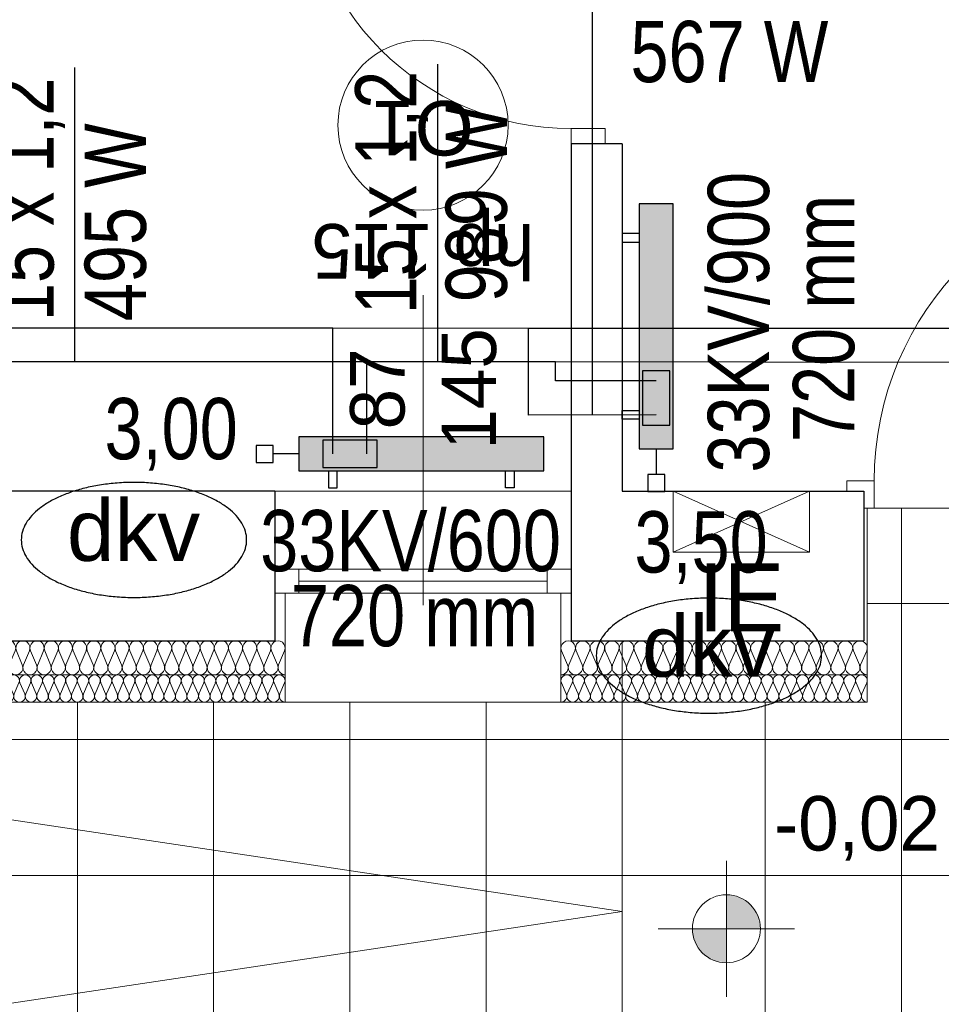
# Model space of a CAD drawing. Extents: x -440864 to -355682, y 13652 to 155872.
# Tile 9 of 179: x -426995 to -424288, y 21845 to 24737. Entities that reach past the tile are written whole.
import ezdxf
from ezdxf.lldxf.tags import DXFTag

# ---------------------------------------------------------------- set-up
doc = ezdxf.new("R2010")
doc.units = 0
doc.header["$MEASUREMENT"] = 0
for name, color, linetype in [('#podkład', 252, 'Continuous'), ('Arch ocieplenie', 252, 'Continuous'), ('Inwent Izolacje', 252, 'Continuous'), ('INWENT RZĘDNE', 252, 'Continuous'), ('IS_Armatura_podłączeniowa_grz._dolnozas.', 7, 'SOLID'), ('IS_Armatura_Therm', 7, 'SOLID'), ('IS_Grafika', 7, 'SOLID'), ('IS_Grzejniki_Plan_rzut', 7, 'SOLID'), ('IS_Opisy_działek_Therm', 7, 'SOLID'), ('IS_Powrót', 5, 'DASH'), ('IS_Text_Armatury_Therm', 7, 'Continuous'), ('IS_Text_Odbiornikow_Therm', 7, 'Continuous'), ('IS_Zasilanie', 1, 'SOLID')]:
    doc.layers.add(name, color=color, linetype=linetype)
for name, color, linetype, lineweight in [('Arch drzwi_Nr_Pióra__10', 252, 'Continuous', 18), ('Arch ocieplenie_Nr_Pióra__9', 252, 'Continuous', 13), ('Arch opisy okien_Nr_Pióra__9', 252, 'Continuous', 13), ('Arch opisy_Nr_Pióra__9', 252, 'Continuous', 13), ('Arch wykończenie_Nr_Pióra__3', 252, 'Continuous', 18), ('Arch wykończenie_Nr_Pióra__81', 252, 'Continuous', 9), ('INSTALACJA IE_Nr_Pióra__88', 252, 'Continuous', 20), ('Inwent Izolacje_Nr_Pióra__2', 252, 'Continuous', 13), ('INWENT OPISY_Nr_Pióra__88', 252, 'Continuous', 20), ('INWENT RZĘDNE_Nr_Pióra__21', 252, 'Continuous', 9), ('INWENT. DRZWI_Nr_Pióra__5', 252, 'Continuous', 13), ('INWENT. OKNA_Nr_Pióra__21', 252, 'Continuous', 9), ('INWENT. OKNA_Nr_Pióra__5', 252, 'Continuous', 13), ('INWENT.ŚCIANY_Nr_Pióra__1', 252, 'Continuous', 25), ('INWENT.ŚCIANY_Nr_Pióra__2', 252, 'Continuous', 13), ('INWENT.ŚCIANY_Nr_Pióra__21', 252, 'Continuous', 9), ('Istniejące schody_Nr_Pióra__5', 252, 'Continuous', 13)]:
    doc.layers.add(name, color=color, linetype=linetype, lineweight=lineweight)
doc.styles.add('GENERATED_STYLE_10', font='arial.ttf')
doc.styles.add('GENERATED_STYLE_2', font='txt')
doc.styles.add('GENERATED_STYLE_5', font='txt')
doc.styles.get("Standard").update_dxf_attribs({"font": 'arial.ttf', "width": 0.8, "bigfont": 'BIGFONT.SHX'})
tags = doc.linetypes.add('DASH', pattern=[15, 10, -5]).pattern_tags.tags
tags[6:7] = [DXFTag(74, 4), DXFTag(75, 0), DXFTag(340, '0'), DXFTag(46, 0.0), DXFTag(50, 0.0), DXFTag(44, 0.0), DXFTag(45, 0.0)]
tags[4:5] = [DXFTag(74, 4), DXFTag(75, 0), DXFTag(340, '0'), DXFTag(46, 0.0), DXFTag(50, 0.0), DXFTag(44, 0.0), DXFTag(45, 0.0)]
tags = doc.linetypes.add('SOLID', pattern=[10, 10, 0]).pattern_tags.tags
tags[6:7] = [DXFTag(74, 4), DXFTag(75, 0), DXFTag(340, '0'), DXFTag(46, 0.0), DXFTag(50, 0.0), DXFTag(44, 0.0), DXFTag(45, 0.0)]
tags[4:5] = [DXFTag(74, 4), DXFTag(75, 0), DXFTag(340, '0'), DXFTag(46, 0.0), DXFTag(50, 0.0), DXFTag(44, 0.0), DXFTag(45, 0.0)]

# ---------------------------------------------------------------- blocks, each defined once
blk = doc.blocks.new('Izolacja cieplna 14_8', base_point=(-425404.9, 22732.6))
at = {"layer": 'Arch ocieplenie_Nr_Pióra__9', "linetype": 'Continuous'}
for p, q in [((-425403.5, 22788.8), (-425389.1, 22756.5)), ((-425386.2, 22756.5), (-425371.8, 22788.8)), ((-425368.9, 22788.8), (-425354.5, 22756.5)), ((-425351.6, 22756.5), (-425337.2, 22788.8)), ((-425334.3, 22788.8), (-425319.9, 22756.5)), ((-425317, 22756.5), (-425302.6, 22788.8)), ((-425299.6, 22788.8), (-425285.2, 22756.5)), ((-425282.3, 22756.5), (-425267.9, 22788.8)), ((-425265, 22788.8), (-425250.6, 22756.5)), ((-425247.7, 22756.5), (-425233.3, 22788.8)), ((-425230.4, 22788.8), (-425216, 22756.5)), ((-425213.1, 22756.5), (-425198.7, 22788.8)), ((-425195.8, 22788.8), (-425181.4, 22756.5)), ((-425178.5, 22756.5), (-425164.1, 22788.8)), ((-425161.2, 22788.8), (-425146.8, 22756.5)), ((-425143.9, 22756.5), (-425129.5, 22788.8)), ((-425126.6, 22788.8), (-425112.2, 22756.5)), ((-425109.3, 22756.5), (-425094.9, 22788.8)), ((-425092, 22788.8), (-425077.6, 22756.5)), ((-425074.6, 22756.5), (-425060.2, 22788.8)), ((-425057.3, 22788.8), (-425042.9, 22756.5)), ((-425040, 22756.5), (-425025.6, 22788.8)), ((-425022.7, 22788.8), (-425008.3, 22756.5)), ((-425005.4, 22756.5), (-424991, 22788.8)), ((-424988.1, 22788.8), (-424973.7, 22756.5)), ((-424970.8, 22756.5), (-424956.4, 22788.8)), ((-424953.5, 22788.8), (-424939.1, 22756.5)), ((-424936.2, 22756.5), (-424921.8, 22788.8)), ((-424918.9, 22788.8), (-424904.5, 22756.5)), ((-424901.6, 22756.5), (-424887.2, 22788.8)), ((-424884.3, 22788.8), (-424869.9, 22756.5)), ((-424867, 22756.5), (-424852.6, 22788.8)), ((-424849.6, 22788.8), (-424835.2, 22756.5)), ((-424832.3, 22756.5), (-424817.9, 22788.8)), ((-424815, 22788.8), (-424800.6, 22756.5)), ((-424797.7, 22756.5), (-424783.3, 22788.8)), ((-424780.4, 22788.8), (-424766, 22756.5)), ((-424763.1, 22756.5), (-424748.7, 22788.8)), ((-424745.8, 22788.8), (-424731.4, 22756.5)), ((-424728.5, 22756.5), (-424714.1, 22788.8)), ((-424711.2, 22788.8), (-424696.8, 22756.5)), ((-424693.9, 22756.5), (-424679.5, 22788.8)), ((-424676.6, 22788.8), (-424662.2, 22756.5)), ((-424659.3, 22756.5), (-424644.9, 22788.8)), ((-424642, 22788.8), (-424627.6, 22756.5)), ((-424624.6, 22756.5), (-424610.2, 22788.8)), ((-424607.3, 22788.8), (-424592.9, 22756.5)), ((-424590, 22756.5), (-424575.6, 22788.8)), ((-424572.7, 22788.8), (-424558.3, 22756.5)), ((-424555.4, 22756.5), (-424541, 22788.8)), ((-424538.1, 22788.8), (-424523.7, 22756.5)), ((-424520.8, 22756.5), (-424506.4, 22788.8))]:
    blk.add_line(p, q, dxfattribs=at)
for centre, start_param, end_param in [((-425387.6, 22795.6), 5.870392, 9.837571), ((-425353, 22795.6), 5.870392, 9.837571), ((-425318.4, 22795.6), 5.870392, 9.837571), ((-425283.8, 22795.6), 5.870392, 9.837571), ((-425249.2, 22795.6), 5.870392, 9.837571), ((-425214.6, 22795.6), 5.870392, 9.837571), ((-425179.9, 22795.6), 5.870392, 9.837571), ((-425145.3, 22795.6), 5.870392, 9.837571), ((-425110.7, 22795.6), 5.870392, 9.837571), ((-425076.1, 22795.6), 5.870392, 9.837571), ((-425041.5, 22795.6), 5.870392, 9.837571), ((-425006.9, 22795.6), 5.870392, 9.837571), ((-424972.3, 22795.6), 5.870392, 9.837571), ((-424937.6, 22795.6), 5.870392, 9.837571), ((-424903, 22795.6), 5.870392, 9.837571), ((-424868.4, 22795.6), 5.870392, 9.837571), ((-424833.8, 22795.6), 5.870392, 9.837571), ((-424799.2, 22795.6), 5.870392, 9.837571), ((-424764.6, 22795.6), 5.870392, 9.837571), ((-424729.9, 22795.6), 5.870392, 9.837571), ((-424695.3, 22795.6), 5.870392, 9.837571), ((-424660.7, 22795.6), 5.870392, 9.837571), ((-424626.1, 22795.6), 5.870392, 9.837571), ((-424591.5, 22795.6), 5.870392, 9.837571), ((-424556.9, 22795.6), 5.870392, 9.837571), ((-424522.3, 22795.6), 5.870392, 9.837571), ((-425404.9, 22749.6), 4.712389, 6.695979), ((-425370.3, 22749.6), 2.7288, 6.695979), ((-425335.7, 22749.6), 2.7288, 6.695979), ((-425301.1, 22749.6), 2.7288, 6.695979), ((-425266.5, 22749.6), 2.7288, 6.695979), ((-425231.9, 22749.6), 2.7288, 6.695979), ((-425197.3, 22749.6), 2.7288, 6.695979), ((-425162.6, 22749.6), 2.7288, 6.695979), ((-425128, 22749.6), 2.7288, 6.695979), ((-425093.4, 22749.6), 2.7288, 6.695979), ((-425058.8, 22749.6), 2.7288, 6.695979), ((-425024.2, 22749.6), 2.7288, 6.695979), ((-424989.6, 22749.6), 2.7288, 6.695979), ((-424954.9, 22749.6), 2.7288, 6.695979), ((-424920.3, 22749.6), 2.7288, 6.695979), ((-424885.7, 22749.6), 2.7288, 6.695979), ((-424851.1, 22749.6), 2.7288, 6.695979), ((-424816.5, 22749.6), 2.7288, 6.695979), ((-424781.9, 22749.6), 2.7288, 6.695979), ((-424747.3, 22749.6), 2.7288, 6.695979), ((-424712.6, 22749.6), 2.7288, 6.695979), ((-424678, 22749.6), 2.7288, 6.695979), ((-424643.4, 22749.6), 2.7288, 6.695979), ((-424608.8, 22749.6), 2.7288, 6.695979), ((-424574.2, 22749.6), 2.7288, 6.695979), ((-424539.6, 22749.6), 2.7288, 6.695979), ((-424504.9, 22749.6), 2.7288, 4.712389)]:
    blk.add_ellipse(centre, major_axis=(17.3, 0), ratio=0.983056, start_param=start_param, end_param=end_param, dxfattribs=at)
blk = doc.blocks.new('Izolacja cieplna 14_9', base_point=(-427130.9, 22732.6))
at = {"layer": 'Arch ocieplenie_Nr_Pióra__9', "linetype": 'Continuous'}
for p, q in [((-427129.5, 22788.8), (-427115.4, 22756.5)), ((-427112.6, 22756.5), (-427098.4, 22788.8)), ((-427095.6, 22788.8), (-427081.5, 22756.5)), ((-427078.6, 22756.5), (-427064.5, 22788.8)), ((-427061.7, 22788.8), (-427047.6, 22756.5)), ((-427044.7, 22756.5), (-427030.6, 22788.8)), ((-427027.7, 22788.8), (-427013.6, 22756.5)), ((-427010.8, 22756.5), (-426996.7, 22788.8)), ((-426993.8, 22788.8), (-426979.7, 22756.5)), ((-426976.9, 22756.5), (-426962.7, 22788.8)), ((-426959.9, 22788.8), (-426945.8, 22756.5)), ((-426942.9, 22756.5), (-426928.8, 22788.8)), ((-426926, 22788.8), (-426911.9, 22756.5)), ((-426909, 22756.5), (-426894.9, 22788.8)), ((-426892, 22788.8), (-426877.9, 22756.5)), ((-426875.1, 22756.5), (-426861, 22788.8)), ((-426858.1, 22788.8), (-426844, 22756.5)), ((-426841.2, 22756.5), (-426827, 22788.8)), ((-426824.2, 22788.8), (-426810.1, 22756.5)), ((-426807.2, 22756.5), (-426793.1, 22788.8)), ((-426790.3, 22788.8), (-426776.1, 22756.5)), ((-426773.3, 22756.5), (-426759.2, 22788.8)), ((-426756.3, 22788.8), (-426742.2, 22756.5)), ((-426739.4, 22756.5), (-426725.3, 22788.8)), ((-426722.4, 22788.8), (-426708.3, 22756.5)), ((-426705.4, 22756.5), (-426691.3, 22788.8)), ((-426688.5, 22788.8), (-426674.4, 22756.5)), ((-426671.5, 22756.5), (-426657.4, 22788.8)), ((-426654.6, 22788.8), (-426640.4, 22756.5)), ((-426637.6, 22756.5), (-426623.5, 22788.8)), ((-426620.6, 22788.8), (-426606.5, 22756.5)), ((-426603.7, 22756.5), (-426589.6, 22788.8)), ((-426586.7, 22788.8), (-426572.6, 22756.5)), ((-426569.7, 22756.5), (-426555.6, 22788.8)), ((-426552.8, 22788.8), (-426538.7, 22756.5)), ((-426535.8, 22756.5), (-426521.7, 22788.8)), ((-426518.9, 22788.8), (-426504.7, 22756.5)), ((-426501.9, 22756.5), (-426487.8, 22788.8)), ((-426484.9, 22788.8), (-426470.8, 22756.5)), ((-426468, 22756.5), (-426453.9, 22788.8)), ((-426451, 22788.8), (-426436.9, 22756.5)), ((-426434, 22756.5), (-426419.9, 22788.8)), ((-426417.1, 22788.8), (-426403, 22756.5)), ((-426400.1, 22756.5), (-426386, 22788.8)), ((-426383.2, 22788.8), (-426369, 22756.5)), ((-426366.2, 22756.5), (-426352.1, 22788.8)), ((-426349.2, 22788.8), (-426335.1, 22756.5)), ((-426332.3, 22756.5), (-426318.1, 22788.8)), ((-426315.3, 22788.8), (-426301.2, 22756.5)), ((-426298.3, 22756.5), (-426284.2, 22788.8)), ((-426281.4, 22788.8), (-426267.3, 22756.5)), ((-426264.4, 22756.5), (-426250.3, 22788.8)), ((-426247.4, 22788.8), (-426233.3, 22756.5)), ((-426230.5, 22756.5), (-426216.4, 22788.8))]:
    blk.add_line(p, q, dxfattribs=at)
for centre, start_param, end_param in [((-427114, 22795.6), 4.299595, 8.266775), ((-427080.1, 22795.6), 4.299595, 8.266775), ((-427046.1, 22795.6), 4.299595, 8.266775), ((-427012.2, 22795.6), 4.299595, 8.266775), ((-426978.3, 22795.6), 4.299595, 8.266775), ((-426944.4, 22795.6), 4.299595, 8.266775), ((-426910.4, 22795.6), 4.299595, 8.266775), ((-426876.5, 22795.6), 4.299595, 8.266775), ((-426842.6, 22795.6), 4.299595, 8.266775), ((-426808.7, 22795.6), 4.299595, 8.266775), ((-426774.7, 22795.6), 4.299595, 8.266775), ((-426740.8, 22795.6), 4.299595, 8.266775), ((-426706.9, 22795.6), 4.299595, 8.266775), ((-426672.9, 22795.6), 4.299595, 8.266775), ((-426639, 22795.6), 4.299595, 8.266775), ((-426605.1, 22795.6), 4.299595, 8.266775), ((-426571.2, 22795.6), 4.299595, 8.266775), ((-426537.2, 22795.6), 4.299595, 8.266775), ((-426503.3, 22795.6), 4.299595, 8.266775), ((-426469.4, 22795.6), 4.299595, 8.266775), ((-426435.5, 22795.6), 4.299595, 8.266775), ((-426401.5, 22795.6), 4.299595, 8.266775), ((-426367.6, 22795.6), 4.299595, 8.266775), ((-426333.7, 22795.6), 4.299595, 8.266775), ((-426299.8, 22795.6), 4.299595, 8.266775), ((-426265.8, 22795.6), 4.299595, 8.266775), ((-426231.9, 22795.6), 4.299595, 8.266775), ((-427130.9, 22749.6), 3.141593, 5.125182), ((-427097, 22749.6), 1.158004, 5.125183), ((-427063.1, 22749.6), 1.158004, 5.125183), ((-427029.2, 22749.6), 1.158004, 5.125183), ((-426995.2, 22749.6), 1.158004, 5.125183), ((-426961.3, 22749.6), 1.158004, 5.125183), ((-426927.4, 22749.6), 1.158004, 5.125183), ((-426893.5, 22749.6), 1.158004, 5.125183), ((-426859.5, 22749.6), 1.158004, 5.125183), ((-426825.6, 22749.6), 1.158004, 5.125183), ((-426791.7, 22749.6), 1.158004, 5.125183), ((-426757.8, 22749.6), 1.158004, 5.125183), ((-426723.8, 22749.6), 1.158004, 5.125183), ((-426689.9, 22749.6), 1.158004, 5.125183), ((-426656, 22749.6), 1.158004, 5.125183), ((-426622.1, 22749.6), 1.158004, 5.125183), ((-426588.1, 22749.6), 1.158004, 5.125183), ((-426554.2, 22749.6), 1.158004, 5.125183), ((-426520.3, 22749.6), 1.158004, 5.125183), ((-426486.4, 22749.6), 1.158004, 5.125183), ((-426452.4, 22749.6), 1.158004, 5.125183), ((-426418.5, 22749.6), 1.158004, 5.125183), ((-426384.6, 22749.6), 1.158004, 5.125183), ((-426350.7, 22749.6), 1.158004, 5.125183), ((-426316.7, 22749.6), 1.158004, 5.125183), ((-426282.8, 22749.6), 1.158004, 5.125183), ((-426248.9, 22749.6), 1.158004, 5.125183), ((-426214.9, 22749.6), 1.158004, 3.141593)]:
    blk.add_ellipse(centre, major_axis=(0, 17), ratio=0.996975, start_param=start_param, end_param=end_param, dxfattribs=at)
blk = doc.blocks.new('Izolacja cieplna 14_256', base_point=(-427130.9, 22812.6))
at = {"layer": 'Inwent Izolacje_Nr_Pióra__2', "linetype": 'Continuous'}
for p, q in [((-427129.2, 22882.8), (-427111.9, 22842.4)), ((-427108.4, 22842.4), (-427091.1, 22882.8)), ((-427087.6, 22882.8), (-427070.2, 22842.4)), ((-427066.7, 22842.4), (-427049.4, 22882.8)), ((-427045.9, 22882.8), (-427028.6, 22842.4)), ((-427025.1, 22842.4), (-427007.8, 22882.8)), ((-427004.3, 22882.8), (-426987, 22842.4)), ((-426983.5, 22842.4), (-426966.2, 22882.8)), ((-426962.7, 22882.8), (-426945.3, 22842.4)), ((-426941.8, 22842.4), (-426924.5, 22882.8)), ((-426921, 22882.8), (-426903.7, 22842.4)), ((-426900.2, 22842.4), (-426882.9, 22882.8)), ((-426879.4, 22882.8), (-426862.1, 22842.4)), ((-426858.6, 22842.4), (-426841.2, 22882.8)), ((-426837.7, 22882.8), (-426820.4, 22842.4)), ((-426816.9, 22842.4), (-426799.6, 22882.8)), ((-426796.1, 22882.8), (-426778.8, 22842.4)), ((-426775.3, 22842.4), (-426758, 22882.8)), ((-426754.5, 22882.8), (-426737.2, 22842.4)), ((-426733.7, 22842.4), (-426716.3, 22882.8)), ((-426712.8, 22882.8), (-426695.5, 22842.4)), ((-426692, 22842.4), (-426674.7, 22882.8)), ((-426671.2, 22882.8), (-426653.9, 22842.4)), ((-426650.4, 22842.4), (-426633.1, 22882.8)), ((-426629.6, 22882.8), (-426612.2, 22842.4)), ((-426608.7, 22842.4), (-426591.4, 22882.8)), ((-426587.9, 22882.8), (-426570.6, 22842.4)), ((-426567.1, 22842.4), (-426549.8, 22882.8)), ((-426546.3, 22882.8), (-426529, 22842.4)), ((-426525.5, 22842.4), (-426508.2, 22882.8)), ((-426504.7, 22882.8), (-426487.3, 22842.4)), ((-426483.8, 22842.4), (-426466.5, 22882.8)), ((-426463, 22882.8), (-426445.7, 22842.4)), ((-426442.2, 22842.4), (-426424.9, 22882.8)), ((-426421.4, 22882.8), (-426404.1, 22842.4)), ((-426400.6, 22842.4), (-426383.2, 22882.8)), ((-426379.7, 22882.8), (-426362.4, 22842.4)), ((-426358.9, 22842.4), (-426341.6, 22882.8)), ((-426338.1, 22882.8), (-426320.8, 22842.4)), ((-426317.3, 22842.4), (-426300, 22882.8)), ((-426296.5, 22882.8), (-426279.2, 22842.4)), ((-426275.7, 22842.4), (-426258.3, 22882.8)), ((-426254.8, 22882.8), (-426237.5, 22842.4)), ((-426234, 22842.4), (-426216.7, 22882.8))]:
    blk.add_line(p, q, dxfattribs=at)
for centre, start_param, end_param in [((-427110.1, 22891.3), 4.299595, 8.266775), ((-427068.5, 22891.3), 4.299595, 8.266775), ((-427026.9, 22891.3), 4.299595, 8.266775), ((-426985.2, 22891.3), 4.299595, 8.266775), ((-426943.6, 22891.3), 4.299595, 8.266775), ((-426901.9, 22891.3), 4.299595, 8.266775), ((-426860.3, 22891.3), 4.299595, 8.266775), ((-426818.7, 22891.3), 4.299595, 8.266775), ((-426777, 22891.3), 4.299595, 8.266775), ((-426735.4, 22891.3), 4.299595, 8.266775), ((-426693.8, 22891.3), 4.299595, 8.266775), ((-426652.1, 22891.3), 4.299595, 8.266775), ((-426610.5, 22891.3), 4.299595, 8.266775), ((-426568.9, 22891.3), 4.299595, 8.266775), ((-426527.2, 22891.3), 4.299595, 8.266775), ((-426485.6, 22891.3), 4.299595, 8.266775), ((-426443.9, 22891.3), 4.299595, 8.266775), ((-426402.3, 22891.3), 4.299595, 8.266775), ((-426360.7, 22891.3), 4.299595, 8.266775), ((-426319, 22891.3), 4.299595, 8.266775), ((-426277.4, 22891.3), 4.299595, 8.266775), ((-426235.8, 22891.3), 4.299595, 8.266775), ((-427130.9, 22833.9), 3.141593, 5.125182), ((-427089.3, 22833.9), 1.158004, 5.125183), ((-427047.7, 22833.9), 1.158004, 5.125183), ((-427006, 22833.9), 1.158004, 5.125183), ((-426964.4, 22833.9), 1.158004, 5.125183), ((-426922.8, 22833.9), 1.158004, 5.125183), ((-426881.1, 22833.9), 1.158004, 5.125183), ((-426839.5, 22833.9), 1.158004, 5.125183), ((-426797.9, 22833.9), 1.158004, 5.125183), ((-426756.2, 22833.9), 1.158004, 5.125183), ((-426714.6, 22833.9), 1.158004, 5.125183), ((-426672.9, 22833.9), 1.158004, 5.125183), ((-426631.3, 22833.9), 1.158004, 5.125183), ((-426589.7, 22833.9), 1.158004, 5.125183), ((-426548, 22833.9), 1.158004, 5.125183), ((-426506.4, 22833.9), 1.158004, 5.125183), ((-426464.8, 22833.9), 1.158004, 5.125183), ((-426423.1, 22833.9), 1.158004, 5.125183), ((-426381.5, 22833.9), 1.158004, 5.125183), ((-426339.9, 22833.9), 1.158004, 5.125183), ((-426298.2, 22833.9), 1.158004, 5.125183), ((-426256.6, 22833.9), 1.158004, 5.125183), ((-426214.9, 22833.9), 1.158004, 3.141593)]:
    blk.add_ellipse(centre, major_axis=(0, 21.3), ratio=0.978859, start_param=start_param, end_param=end_param, dxfattribs=at)
blk = doc.blocks.new('Izolacja cieplna 14_257', base_point=(-425404.9, 22812.6))
at = {"layer": 'Inwent Izolacje_Nr_Pióra__2', "linetype": 'Continuous'}
for p, q in [((-425403.1, 22882.8), (-425385.3, 22842.4)), ((-425381.7, 22842.4), (-425363.9, 22882.8)), ((-425360.3, 22882.8), (-425342.5, 22842.4)), ((-425338.9, 22842.4), (-425321, 22882.8)), ((-425317.4, 22882.8), (-425299.6, 22842.4)), ((-425296, 22842.4), (-425278.2, 22882.8)), ((-425274.6, 22882.8), (-425256.7, 22842.4)), ((-425253.1, 22842.4), (-425235.3, 22882.8)), ((-425231.7, 22882.8), (-425213.9, 22842.4)), ((-425210.3, 22842.4), (-425192.5, 22882.8)), ((-425188.9, 22882.8), (-425171, 22842.4)), ((-425167.4, 22842.4), (-425149.6, 22882.8)), ((-425146, 22882.8), (-425128.2, 22842.4)), ((-425124.6, 22842.4), (-425106.7, 22882.8)), ((-425103.1, 22882.8), (-425085.3, 22842.4)), ((-425081.7, 22842.4), (-425063.9, 22882.8)), ((-425060.3, 22882.8), (-425042.5, 22842.4)), ((-425038.9, 22842.4), (-425021, 22882.8)), ((-425017.4, 22882.8), (-424999.6, 22842.4)), ((-424996, 22842.4), (-424978.2, 22882.8)), ((-424974.6, 22882.8), (-424956.7, 22842.4)), ((-424953.1, 22842.4), (-424935.3, 22882.8)), ((-424931.7, 22882.8), (-424913.9, 22842.4)), ((-424910.3, 22842.4), (-424892.5, 22882.8)), ((-424888.9, 22882.8), (-424871, 22842.4)), ((-424867.4, 22842.4), (-424849.6, 22882.8)), ((-424846, 22882.8), (-424828.2, 22842.4)), ((-424824.6, 22842.4), (-424806.7, 22882.8)), ((-424803.1, 22882.8), (-424785.3, 22842.4)), ((-424781.7, 22842.4), (-424763.9, 22882.8)), ((-424760.3, 22882.8), (-424742.5, 22842.4)), ((-424738.9, 22842.4), (-424721, 22882.8)), ((-424717.4, 22882.8), (-424699.6, 22842.4)), ((-424696, 22842.4), (-424678.2, 22882.8)), ((-424674.6, 22882.8), (-424656.7, 22842.4)), ((-424653.1, 22842.4), (-424635.3, 22882.8)), ((-424631.7, 22882.8), (-424613.9, 22842.4)), ((-424610.3, 22842.4), (-424592.5, 22882.8)), ((-424588.9, 22882.8), (-424571, 22842.4)), ((-424567.4, 22842.4), (-424549.6, 22882.8)), ((-424546, 22882.8), (-424528.2, 22842.4)), ((-424524.6, 22842.4), (-424506.7, 22882.8))]:
    blk.add_line(p, q, dxfattribs=at)
for centre, start_param, end_param in [((-425383.5, 22891.3), 5.870392, 9.837571), ((-425340.7, 22891.3), 5.870392, 9.837571), ((-425297.8, 22891.3), 5.870392, 9.837571), ((-425254.9, 22891.3), 5.870392, 9.837571), ((-425212.1, 22891.3), 5.870392, 9.837571), ((-425169.2, 22891.3), 5.870392, 9.837571), ((-425126.4, 22891.3), 5.870392, 9.837571), ((-425083.5, 22891.3), 5.870392, 9.837571), ((-425040.7, 22891.3), 5.870392, 9.837571), ((-424997.8, 22891.3), 5.870392, 9.837571), ((-424954.9, 22891.3), 5.870392, 9.837571), ((-424912.1, 22891.3), 5.870392, 9.837571), ((-424869.2, 22891.3), 5.870392, 9.837571), ((-424826.4, 22891.3), 5.870392, 9.837571), ((-424783.5, 22891.3), 5.870392, 9.837571), ((-424740.7, 22891.3), 5.870392, 9.837571), ((-424697.8, 22891.3), 5.870392, 9.837571), ((-424654.9, 22891.3), 5.870392, 9.837571), ((-424612.1, 22891.3), 5.870392, 9.837571), ((-424569.2, 22891.3), 5.870392, 9.837571), ((-424526.4, 22891.3), 5.870392, 9.837571), ((-425404.9, 22833.9), 4.712389, 6.695979), ((-425362.1, 22833.9), 2.7288, 6.695979), ((-425319.2, 22833.9), 2.7288, 6.695979), ((-425276.4, 22833.9), 2.7288, 6.695979), ((-425233.5, 22833.9), 2.7288, 6.695979), ((-425190.7, 22833.9), 2.7288, 6.695979), ((-425147.8, 22833.9), 2.7288, 6.695979), ((-425104.9, 22833.9), 2.7288, 6.695979), ((-425062.1, 22833.9), 2.7288, 6.695979), ((-425019.2, 22833.9), 2.7288, 6.695979), ((-424976.4, 22833.9), 2.7288, 6.695979), ((-424933.5, 22833.9), 2.7288, 6.695979), ((-424890.7, 22833.9), 2.7288, 6.695979), ((-424847.8, 22833.9), 2.7288, 6.695979), ((-424804.9, 22833.9), 2.7288, 6.695979), ((-424762.1, 22833.9), 2.7288, 6.695979), ((-424719.2, 22833.9), 2.7288, 6.695979), ((-424676.4, 22833.9), 2.7288, 6.695979), ((-424633.5, 22833.9), 2.7288, 6.695979), ((-424590.7, 22833.9), 2.7288, 6.695979), ((-424547.8, 22833.9), 2.7288, 6.695979), ((-424504.9, 22833.9), 2.7288, 4.712389)]:
    blk.add_ellipse(centre, major_axis=(21.4, 0), ratio=0.992498, start_param=start_param, end_param=end_param, dxfattribs=at)
blk = doc.blocks.new('Koty wysokościowe_17', base_point=(-424918.9, 22066.6))
at = {"layer": 'INWENT RZĘDNE_Nr_Pióra__21', "linetype": 'Continuous'}
for points in [[(-424918.9, 22066.6), (-424818.9, 22066.6), (-424826.5, 22104.9), (-424848.2, 22137.3), (-424880.6, 22159), (-424918.9, 22166.6)], [(-424918.9, 22066.6), (-425018.9, 22066.6), (-425011.3, 22028.3), (-424989.6, 21995.9), (-424957.1, 21974.2), (-424918.9, 21966.6)]]:
    blk.add_hatch(color=256, dxfattribs=at).paths.add_polyline_path(points, flags=0)
for p, q in [((-424918.9, 21866.6), (-424918.9, 22266.6)), ((-425118.9, 22066.6), (-424718.9, 22066.6))]:
    blk.add_line(p, q, dxfattribs=at)
blk.add_circle((-424918.9, 22066.6), 100, dxfattribs=at)
at = {"layer": 'INWENT RZĘDNE_Nr_Pióra__21', "insert": (-424779.2, 22266.6), "char_height": 160, "attachment_point": 7, "style": 'GENERATED_STYLE_2'}
blk.add_mtext('{-0,02}', dxfattribs=at)
blk = doc.blocks.new('parter')
at = {"layer": 'Arch drzwi_Nr_Pióra__10', "color": 252, "linetype": 'Continuous'}
for p, q in [((-424484.9, 23382.6), (-424564.9, 23382.6)), ((-424564.9, 23352.6), (-424564.9, 23382.6)), ((-424484.9, 23302.6), (-424484.9, 23382.6)), ((-424514.9, 23302.6), (-424484.9, 23302.6))]:
    blk.add_line(p, q, dxfattribs=at)
blk.add_arc((-423584.9, 23382.6), 900, 90, 180, dxfattribs=at)
at = {"layer": 'Arch opisy_Nr_Pióra__9', "color": 252, "linetype": 'Continuous'}
blk.add_circle((-425809.9, 24427.6), 250, dxfattribs=at)
at = {"layer": 'Arch wykończenie_Nr_Pióra__3', "color": 252, "linetype": 'Continuous'}
for p, q in [((-424504.9, 23302.6), (-424504.9, 22732.6)), ((-426214.9, 22732.6), (-426214.9, 23052.6)), ((-425404.9, 22732.6), (-425404.9, 23052.6)), ((-427130.9, 22732.6), (-426214.9, 22732.6)), ((-425404.9, 22732.6), (-424504.9, 22732.6))]:
    blk.add_line(p, q, dxfattribs=at)
at = {"layer": 'Arch wykończenie_Nr_Pióra__81', "color": 252, "linetype": 'Continuous'}
for p, q in [((-424484.9, 23302.6), (-423584.9, 23302.6)), ((-424404.9, 23302.6), (-424404.9, 20282.6)), ((-423564.9, 23022.6), (-424504.9, 23022.6)), ((-426824.9, 22732.6), (-426824.9, 21422.6)), ((-426424.9, 22732.6), (-426424.9, 21422.6)), ((-426024.9, 22732.6), (-426024.9, 21422.6)), ((-425624.9, 22732.6), (-425624.9, 21422.6)), ((-424804.9, 22732.6), (-424804.9, 20282.6)), ((-422864.9, 22622.6), (-429854.9, 22622.6)), ((-422864.9, 22222.6), (-429854.9, 22222.6))]:
    blk.add_line(p, q, dxfattribs=at)
at = {"layer": 'INSTALACJA IE_Nr_Pióra__88', "color": 252, "linetype": 'Continuous'}
for p, q in [((-425074.9, 23352.6), (-425074.9, 23172.6)), ((-425074.9, 23172.6), (-424674.9, 23352.6)), ((-425074.9, 23352.6), (-424674.9, 23172.6)), ((-425074.9, 23352.6), (-424674.9, 23352.6)), ((-424674.9, 23172.6), (-424674.9, 23352.6)), ((-425074.9, 23172.6), (-424674.9, 23172.6))]:
    blk.add_line(p, q, dxfattribs=at)
at = {"layer": 'INWENT. DRZWI_Nr_Pióra__5', "color": 252, "linetype": 'Continuous'}
for p, q in [((-425374.9, 24372.6), (-425374.9, 24417.6)), ((-425374.9, 24417.6), (-425274.9, 24417.6)), ((-425274.9, 24417.6), (-425274.9, 24372.6))]:
    blk.add_line(p, q, dxfattribs=at)
blk.add_arc((-425374.9, 25207.6), 790, 180, 270, dxfattribs=at)
at = {"layer": 'INWENT. OKNA_Nr_Pióra__5', "color": 252, "linetype": 'Continuous'}
for p, q in [((-425809.9, 23017.6), (-425809.9, 23927.6)), ((-426244.9, 23122.6), (-426244.9, 23052.6)), ((-426244.9, 23122.6), (-425374.9, 23122.6)), ((-426174.9, 23122.6), (-426174.9, 23052.6)), ((-425444.9, 23122.6), (-425444.9, 23052.6)), ((-425374.9, 23122.6), (-425374.9, 23052.6)), ((-426174.9, 23087.6), (-425444.9, 23087.6)), ((-426244.9, 23052.6), (-425374.9, 23052.6))]:
    blk.add_line(p, q, dxfattribs=at)
at = {"layer": 'INWENT.ŚCIANY_Nr_Pióra__1', "color": 252, "linetype": 'Continuous'}
for p, q in [((-425224.9, 24372.6), (-425374.9, 24372.6)), ((-425374.9, 24372.6), (-425374.9, 23352.6)), ((-425224.9, 24372.6), (-425224.9, 23352.6)), ((-426244.9, 23352.6), (-427084.9, 23352.6)), ((-426244.9, 23352.6), (-426244.9, 22912.6)), ((-425374.9, 23352.6), (-425374.9, 22912.6)), ((-425224.9, 23352.6), (-424514.9, 23352.6)), ((-424514.9, 23352.6), (-424514.9, 22912.6)), ((-427084.9, 22912.6), (-426244.9, 22912.6)), ((-425374.9, 22912.6), (-424514.9, 22912.6))]:
    blk.add_line(p, q, dxfattribs=at)
at = {"layer": 'INWENT.ŚCIANY_Nr_Pióra__2', "color": 252, "linetype": 'Continuous'}
for p, q in [((-427130.9, 22812.6), (-426214.9, 22812.6)), ((-425404.9, 22812.6), (-424504.9, 22812.6))]:
    blk.add_line(p, q, dxfattribs=at)
at = {"layer": 'INWENT.ŚCIANY_Nr_Pióra__21', "color": 252, "linetype": 'Continuous'}
for p, q in [((-426244.9, 23352.6), (-425374.9, 23352.6)), ((-426214.9, 22732.6), (-425404.9, 22732.6))]:
    blk.add_line(p, q, dxfattribs=at)
at = {"layer": 'Istniejące schody_Nr_Pióra__5', "color": 252, "linetype": 'Continuous'}
for p, q in [((-425224.9, 22912.6), (-425224.9, 21422.6)), ((-425224.9, 22117.6), (-429854.9, 22812.6)), ((-425224.9, 22117.6), (-429854.9, 21422.6))]:
    blk.add_line(p, q, dxfattribs=at)
at = {"layer": 'Arch ocieplenie', "color": 252, "linetype": 'Continuous', "lineweight": 13}
for name, p in [('Izolacja cieplna 14_9', (-427130.9, 22732.6)), ('Izolacja cieplna 14_8', (-425404.9, 22732.6))]:
    blk.add_blockref(name, p, dxfattribs=at)
at = {"layer": 'Inwent Izolacje', "color": 252, "linetype": 'Continuous', "lineweight": 13}
for name, p in [('Izolacja cieplna 14_256', (-427130.9, 22812.6)), ('Izolacja cieplna 14_257', (-425404.9, 22812.6))]:
    blk.add_blockref(name, p, dxfattribs=at)
at = {"layer": 'INWENT RZĘDNE', "color": 252}
blk.add_blockref('Koty wysokościowe_17', (-424918.9, 22066.6), dxfattribs=at)
at = {"layer": 'Arch opisy okien_Nr_Pióra__9', "color": 252, "linetype": 'Continuous', "insert": (-425809.9, 24338.5), "char_height": 160, "attachment_point": 2, "rotation": 180, "style": 'GENERATED_STYLE_10'}
blk.add_mtext('{O1}', dxfattribs=at)
at = {"layer": 'INWENT OPISY_Nr_Pióra__88', "color": 252, "linetype": 'Continuous', "insert": (-424874.9, 23140.1), "char_height": 200, "attachment_point": 2, "style": 'GENERATED_STYLE_5'}
blk.add_mtext('{IE}', dxfattribs=at)
at = {"layer": 'INWENT. OKNA_Nr_Pióra__21', "color": 252, "linetype": 'Continuous', "insert": (-425809.9, 23977), "char_height": 160, "attachment_point": 2, "rotation": 180, "style": 'GENERATED_STYLE_5'}
blk.add_mtext('{hp 115}', dxfattribs=at)
at = {"layer": 'INWENT. OKNA_Nr_Pióra__21', "color": 252, "linetype": 'Continuous', "insert": (-426024.1, 23652.6), "char_height": 160, "width": 709.227, "attachment_point": 2, "rotation": 90, "line_spacing_factor": 1.007581, "style": 'GENERATED_STYLE_5'}
blk.add_mtext('{87\\P145}', dxfattribs=at)

msp = doc.modelspace()

# ---------------------------------------------------------------- block references
at = {"layer": '#podkład', "color": 3, "lineweight": 50}
msp.add_blockref('parter', (0, 0), dxfattribs=at)

# ---------------------------------------------------------------- next in the draw order: hatches: boundary and pattern name
at = {"layer": 'IS_Grzejniki_Plan_rzut', "ltscale": 10}
for points in [[(-425174.9, 24196.2), (-425174.9, 23476.2), (-425074.9, 23476.2), (-425074.9, 24196.2)], [(-426174.7, 23411.7), (-425454.7, 23411.7), (-425454.7, 23511.7), (-426174.7, 23511.7)]]:
    msp.add_hatch(color=253, dxfattribs=at).paths.add_polyline_path(points)

# ---------------------------------------------------------------- next in the draw order: linework, layer by layer
at = {"layer": 'IS_Armatura_podłączeniowa_grz._dolnozas.', "ltscale": 10}
for p, q in [((-425164.9, 23706.2), (-425164.9, 23546.2)), ((-425084.9, 23706.2), (-425164.9, 23706.2)), ((-425164.9, 23706.2), (-425164.9, 23706.2)), ((-425084.9, 23546.2), (-425084.9, 23706.2)), ((-425164.9, 23546.2), (-425084.9, 23546.2)), ((-425944.7, 23501.7), (-426104.7, 23501.7)), ((-426104.7, 23501.7), (-426104.7, 23421.7)), ((-425944.7, 23421.7), (-425944.7, 23501.7)), ((-426104.7, 23421.7), (-425944.7, 23421.7)), ((-426104.7, 23421.7), (-426104.7, 23421.7))]:
    msp.add_line(p, q, dxfattribs=at)
at = {"layer": 'IS_Armatura_Therm', "lineweight": 30, "ltscale": 10}
for p, q in [((-426249.7, 23486.7), (-426299.7, 23486.7)), ((-426299.7, 23486.7), (-426299.7, 23436.7)), ((-426249.7, 23436.7), (-426249.7, 23486.7)), ((-426174.7, 23461.7), (-426249.7, 23461.7)), ((-425124.9, 23476.2), (-425124.9, 23401.2)), ((-426299.7, 23436.7), (-426249.7, 23436.7)), ((-425149.9, 23401.2), (-425149.9, 23351.2)), ((-425099.9, 23401.2), (-425149.9, 23401.2)), ((-425099.9, 23351.2), (-425099.9, 23401.2)), ((-425149.9, 23351.2), (-425099.9, 23351.2))]:
    msp.add_line(p, q, dxfattribs=at)
at = {"layer": 'IS_Grafika', "color": 7}
for points, knots in [([(-426659, 23378), (-426675.3, 23378), (-426707.3, 23376.8), (-426754, 23371.5), (-426797.9, 23363.1), (-426838.6, 23351.6), (-426875.5, 23337.5), (-426908.3, 23321), (-426936.4, 23302.3), (-426959.3, 23281.5), (-426976.5, 23258.9), (-426987.5, 23234.6), (-426990, 23217.4), (-426990, 23209)], [0, 0, 0, 0, 4.894746, 9.593459, 14.070318, 18.299405, 22.256676, 25.922722, 29.286934, 32.354005, 35.15393, 37.755543, 40.278576, 40.278576, 40.278576, 40.278576]), ([(-426328, 23209), (-426328, 23217.4), (-426330.5, 23234.6), (-426341.5, 23258.9), (-426358.7, 23281.5), (-426381.6, 23302.3), (-426409.7, 23321), (-426442.5, 23337.5), (-426479.4, 23351.6), (-426520.1, 23363.1), (-426564, 23371.5), (-426610.7, 23376.8), (-426642.7, 23378), (-426659, 23378)], [0, 0, 0, 0, 2.523033, 5.124646, 7.924571, 10.991642, 14.355854, 18.0219, 21.979171, 26.208258, 30.685117, 35.38383, 40.278576, 40.278576, 40.278576, 40.278576]), ([(-426990, 23209), (-426990, 23200.6), (-426987.5, 23183.4), (-426976.5, 23159.1), (-426959.3, 23136.5), (-426936.4, 23115.7), (-426908.3, 23097), (-426875.5, 23080.5), (-426838.6, 23066.4), (-426797.9, 23054.9), (-426754, 23046.5), (-426707.3, 23041.2), (-426675.3, 23040), (-426659, 23040)], [0, 0, 0, 0, 2.523033, 5.124646, 7.924571, 10.991642, 14.355854, 18.0219, 21.979171, 26.208258, 30.685117, 35.38383, 40.278576, 40.278576, 40.278576, 40.278576]), ([(-426659, 23040), (-426642.7, 23040), (-426610.7, 23041.2), (-426564, 23046.5), (-426520.1, 23054.9), (-426479.4, 23066.4), (-426442.5, 23080.5), (-426409.7, 23097), (-426381.6, 23115.7), (-426358.7, 23136.5), (-426341.5, 23159.1), (-426330.5, 23183.4), (-426328, 23200.6), (-426328, 23209)], [0, 0, 0, 0, 4.894746, 9.593459, 14.070318, 18.299405, 22.256676, 25.922722, 29.286934, 32.354005, 35.15393, 37.755543, 40.278576, 40.278576, 40.278576, 40.278576]), ([(-424970.1, 23038), (-424986.4, 23038), (-425018.4, 23036.8), (-425065.1, 23031.5), (-425109, 23023.1), (-425149.7, 23011.6), (-425186.6, 22997.5), (-425219.4, 22981), (-425247.5, 22962.3), (-425270.4, 22941.5), (-425287.6, 22918.9), (-425298.6, 22894.6), (-425301.1, 22877.4), (-425301.1, 22869)], [0, 0, 0, 0, 4.894746, 9.593459, 14.070318, 18.299405, 22.256676, 25.922722, 29.286934, 32.354005, 35.15393, 37.755543, 40.278576, 40.278576, 40.278576, 40.278576]), ([(-424639.1, 22869), (-424639.1, 22877.4), (-424641.6, 22894.6), (-424652.6, 22918.9), (-424669.8, 22941.5), (-424692.7, 22962.3), (-424720.8, 22981), (-424753.6, 22997.5), (-424790.5, 23011.6), (-424831.2, 23023.1), (-424875.1, 23031.5), (-424921.8, 23036.8), (-424953.8, 23038), (-424970.1, 23038)], [0, 0, 0, 0, 2.523033, 5.124646, 7.924571, 10.991642, 14.355854, 18.0219, 21.979171, 26.208258, 30.685117, 35.38383, 40.278576, 40.278576, 40.278576, 40.278576]), ([(-425301.1, 22869), (-425301.1, 22860.6), (-425298.6, 22843.4), (-425287.6, 22819.1), (-425270.4, 22796.5), (-425247.5, 22775.7), (-425219.4, 22757), (-425186.6, 22740.5), (-425149.7, 22726.4), (-425109, 22714.9), (-425065.1, 22706.5), (-425018.4, 22701.2), (-424986.4, 22700), (-424970.1, 22700)], [0, 0, 0, 0, 2.523033, 5.124646, 7.924571, 10.991642, 14.355854, 18.0219, 21.979171, 26.208258, 30.685117, 35.38383, 40.278576, 40.278576, 40.278576, 40.278576]), ([(-424970.1, 22700), (-424953.8, 22700), (-424921.8, 22701.2), (-424875.1, 22706.5), (-424831.2, 22714.9), (-424790.5, 22726.4), (-424753.6, 22740.5), (-424720.8, 22757), (-424692.7, 22775.7), (-424669.8, 22796.5), (-424652.6, 22819.1), (-424641.6, 22843.4), (-424639.1, 22860.6), (-424639.1, 22869)], [0, 0, 0, 0, 4.894746, 9.593459, 14.070318, 18.299405, 22.256676, 25.922722, 29.286934, 32.354005, 35.15393, 37.755543, 40.278576, 40.278576, 40.278576, 40.278576])]:
    msp.add_open_spline(points, degree=3, knots=knots, dxfattribs=at)
at = {"layer": 'IS_Grzejniki_Plan_rzut', "ltscale": 10}
for p, q in [((-425174.9, 24196.2), (-425174.9, 23476.2)), ((-425074.9, 24196.2), (-425174.9, 24196.2)), ((-425174.9, 24196.2), (-425174.9, 24196.2)), ((-425074.9, 23476.2), (-425074.9, 24196.2)), ((-425174.9, 24108.8), (-425224.9, 24108.8)), ((-425224.9, 24108.8), (-425224.9, 24083.8)), ((-425224.9, 24083.8), (-425174.9, 24083.8)), ((-425224.9, 23563.8), (-425224.9, 23588.8)), ((-425224.9, 23588.8), (-425174.9, 23588.8)), ((-425174.9, 23563.8), (-425224.9, 23563.8)), ((-425454.7, 23511.7), (-426174.7, 23511.7)), ((-426174.7, 23511.7), (-426174.7, 23411.7)), ((-425454.7, 23411.7), (-425454.7, 23511.7)), ((-425174.9, 23476.2), (-425074.9, 23476.2)), ((-426174.7, 23411.7), (-425454.7, 23411.7)), ((-426174.7, 23411.7), (-426174.7, 23411.7)), ((-426087.2, 23411.7), (-426087.2, 23361.7)), ((-426062.2, 23361.7), (-426062.2, 23411.7)), ((-425567.2, 23361.7), (-425567.2, 23411.7)), ((-425542.2, 23411.7), (-425542.2, 23361.7)), ((-426087.2, 23361.7), (-426062.2, 23361.7)), ((-425542.2, 23361.7), (-425567.2, 23361.7))]:
    msp.add_line(p, q, dxfattribs=at)
at = {"layer": 'IS_Opisy_działek_Therm', "ltscale": 10}
for p, q in [((-426832.6, 23731.7), (-426832.6, 24596.7)), ((-425766.9, 23731.7), (-425766.9, 24606.7))]:
    msp.add_line(p, q, dxfattribs=at)
msp.add_lwpolyline([(-425312.5, 23575.7), (-425312.5, 24777.6), (-424462.5, 24777.6)], dxfattribs=at)
at = {"layer": 'IS_Powrót', "lineweight": 30, "ltscale": 10}
for p, q in [((-426074.7, 23830.9), (-427791, 23831.7)), ((-425500.1, 23830.6), (-426074.7, 23830.9)), ((-426074.7, 23461.7), (-426074.7, 23830.9)), ((-425500.1, 23575.2), (-425500.1, 23830.6)), ((-423243.5, 23830.3), (-425500.1, 23830.6)), ((-425124.9, 23576.2), (-425500.1, 23575.2))]:
    msp.add_line(p, q, dxfattribs=at)
at = {"layer": 'IS_Zasilanie', "lineweight": 30, "ltscale": 10}
for p, q in [((-425974.7, 23731.7), (-427691, 23731.7)), ((-425420.5, 23731.7), (-425974.7, 23731.7)), ((-425974.7, 23461.7), (-425974.7, 23731.7)), ((-425420.5, 23676.2), (-425420.5, 23731.7)), ((-423149.9, 23729.4), (-425420.5, 23731.7)), ((-425124.9, 23676.2), (-425420.5, 23676.2))]:
    msp.add_line(p, q, dxfattribs=at)

# ---------------------------------------------------------------- next in the draw order: texts
at = {"layer": 'IS_Grafika', "color": 7, "lineweight": 40}
for p in [(-426856, 23147.4), (-425167.1, 22807.4)]:
    msp.add_text('dkv', height=180, dxfattribs=at).set_placement(p)
at = {"layer": 'IS_Opisy_działek_Therm', "ltscale": 10, "insert": (-424619.3, 24733.9), "char_height": 180, "attachment_point": 3}
msp.add_mtext('\\fArial|b0|i0;567 W', dxfattribs=at)
at = {"layer": 'IS_Opisy_działek_Therm', "color": 3, "lineweight": 50, "ltscale": 10, "char_height": 180, "rotation": 90}
for insert, attachment_point in [((-426861.4, 24366.7), 7), ((-425795.7, 24366.7), 7), ((-426786.4, 24306.7), 7), ((-426786.4, 24306.7), 7), ((-425720.7, 24306.7), 7), ((-425720.7, 24306.7), 7), ((-426803.8, 24276.7), 1), ((-425738.1, 24276.7), 1), ((-425351.7, 23556.2), 9), ((-425294.1, 23556.2), 3), ((-425276.7, 23101.2), 9), ((-425276.7, 23101.2), 9)]:
    msp.add_mtext('\\fArial|b0|i0;', dxfattribs=dict(at, insert=insert, attachment_point=attachment_point))
at = {"layer": 'IS_Opisy_działek_Therm', "ltscale": 10, "char_height": 180, "rotation": 90}
for s, insert, attachment_point in [('\\fArial|b0|i0;15 x 1,2', (-425795.7, 23871.7), 7), ('\\fArial|b0|i0;989 W', (-425743.5, 23907.1), 1), ('\\fArial|b0|i0;15 x 1,2', (-426861.4, 23851.7), 7), ('\\fArial|b0|i0;495 W', (-426803.8, 23851.7), 1)]:
    msp.add_mtext(s, dxfattribs=dict(at, insert=insert, attachment_point=attachment_point))
at = {"layer": 'IS_Text_Armatury_Therm', "linetype": 'SOLID', "ltscale": 10, "char_height": 180}
for s, insert, attachment_point in [('\\fArial|b0|i0;3,00  ', (-426354, 23412.5), 9), ('\\fArial|b0|i0;3,50  ', (-425188.9, 23079.7), 7)]:
    msp.add_mtext(s, dxfattribs=dict(at, insert=insert, attachment_point=attachment_point))
at = {"layer": 'IS_Text_Odbiornikow_Therm', "linetype": 'SOLID', "ltscale": 10, "char_height": 180, "rotation": 90}
for s, insert, attachment_point in [('\\fArial|b0|i0;33KV/900', (-424973.6, 23406.7), 1), ('\\fArial|b0|i0;720 mm', (-424723.3, 24223.1), 3)]:
    msp.add_mtext(s, dxfattribs=dict(at, insert=insert, attachment_point=attachment_point))
at = {"layer": 'IS_Text_Odbiornikow_Therm', "linetype": 'SOLID', "ltscale": 10, "char_height": 180}
for s, insert, attachment_point in [('\\fArial|b0|i0;720 mm', (-426197.9, 22894), 7), ('\\fArial|b0|i0;33KV/600', (-425404.7, 23114.4), 9)]:
    msp.add_mtext(s, dxfattribs=dict(at, insert=insert, attachment_point=attachment_point))

doc.saveas('drawing.dxf')
